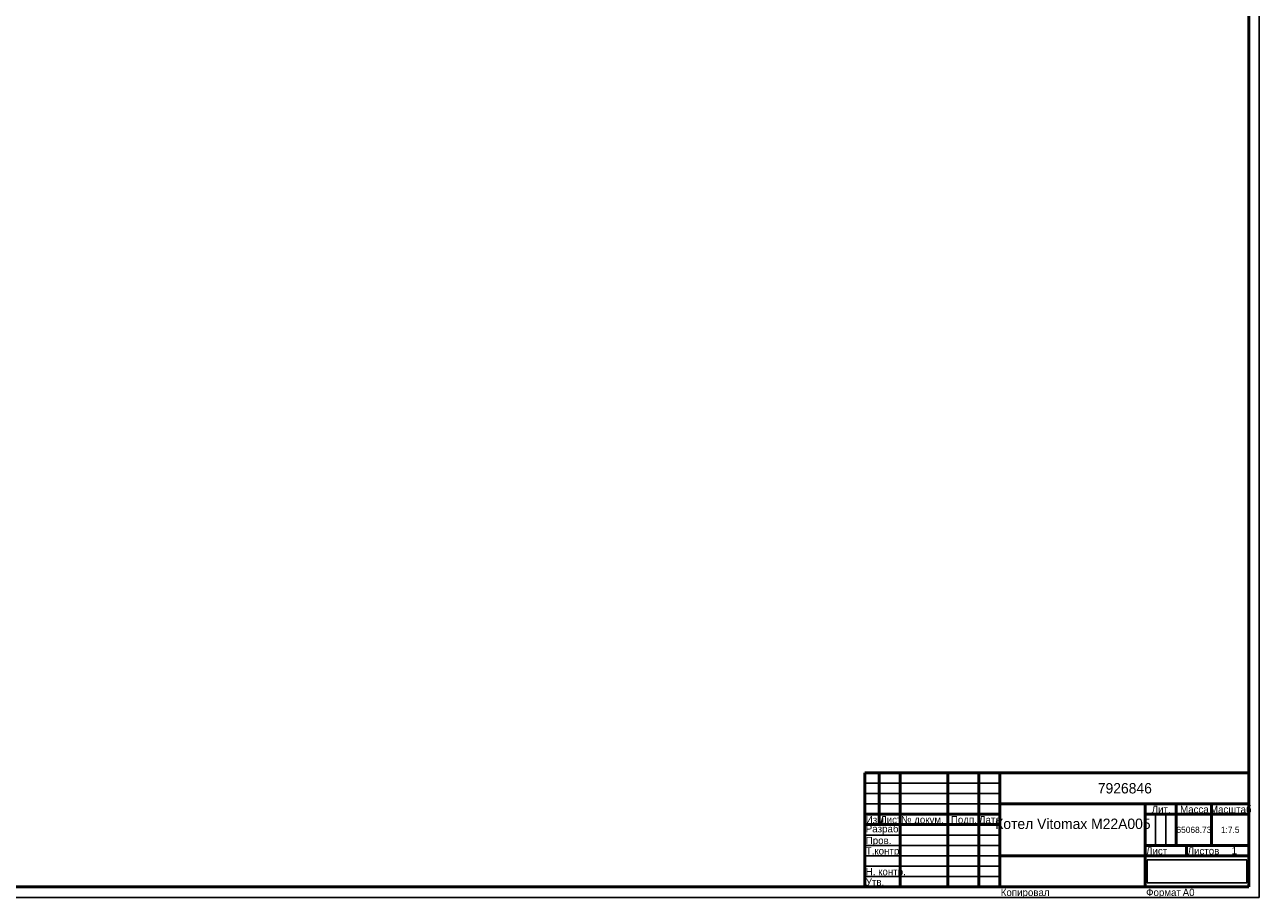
# Model space of a CAD drawing. Header units: millimetres. Extents: x 0 to 4827, y -183 to 841.
# Tile 2 of 6: x 594 to 1189, y 0 to 420. Entities that reach past the tile are written whole.
import ezdxf

# ---------------------------------------------------------------- set-up
doc = ezdxf.new("R2010")
doc.units = ezdxf.units.MM
picture_1 = doc.add_image_def('image1.png', size_in_pixel=(761, 160))

# ---------------------------------------------------------------- blocks, each defined once
blk = doc.blocks.new('_FR1Страница_1')
at = {"color": 7, "linetype": 'Continuous', "lineweight": 25}
for p, q in [((1189, 0), (1189, 841)), ((999, 55), (1064, 55)), ((999, 50), (1064, 50)), ((999, 45), (1064, 45)), ((1139, 40), (1139, 25)), ((1144, 40), (1144, 25)), ((999, 30), (1064, 30)), ((999, 25), (1064, 25)), ((999, 20), (1064, 20)), ((1134, 20), (1184, 20)), ((1154, 20), (1154, 20)), ((999, 15), (1064, 15)), ((999, 10), (1064, 10)), ((0, 0), (1189, 0))]:
    blk.add_line(p, q, dxfattribs=at)
at = {"color": 7, "linetype": 'Continuous', "lineweight": 50}
for p, q in [((1184, 836), (1184, 5)), ((999, 5), (999, 60)), ((999, 60), (1184, 60)), ((1006, 60), (1006, 35)), ((1016, 60), (1016, 5)), ((1039, 60), (1039, 5)), ((1054, 60), (1054, 5)), ((1064, 60), (1064, 5)), ((1064, 45), (1184, 45)), ((1134, 45), (1134, 5)), ((1149, 45), (1149, 25)), ((1166, 45), (1166, 25)), ((999, 40), (1064, 40)), ((1134, 40), (1184, 40)), ((999, 35), (1064, 35)), ((1134, 25), (1184, 25)), ((1154, 25), (1154, 20)), ((1064, 20), (1184, 20)), ((1184, 5), (20, 5))]:
    blk.add_line(p, q, dxfattribs=at)
at = {"color": 7}
for s, insert, char_height, width, attachment_point in [('{\\fT-FLEX Type A|b0|i0;\\l\\C250;\\P}', (1002.5, 59.125), 3.5, 8.75, 2), ('{\\fT-FLEX Type A|b0|i0;\\l\\C250;\\P}', (1002.5, 54.125), 3.5, 8.75, 2), ('{\\fT-FLEX Type A|b0|i0;\\l\\C250;\\P}', (1006, 59.125), 3.5, 11.75, 1), ('{\\fT-FLEX Type A|b0|i0;\\l\\C250;\\P}', (1006, 54.125), 3.5, 11.75, 1), ('{\\fT-FLEX Type A|b0|i0;\\l\\C250; \\P}', (1016, 59.125), 3.5, 24.75, 1), ('{\\fT-FLEX Type A|b0|i0;\\l\\C250; \\P}', (1016, 54.125), 3.5, 24.75, 1), ('{\\fT-FLEX Type A|b0|i0;\\l\\C250;\\P}', (1054, 59.125), 3.5, 11.75, 1), ('{\\fT-FLEX Type A|b0|i0;\\l\\C250;\\P}', (1054, 54.125), 3.5, 11.75, 1), ('\\pl0.5;{\\fT-FLEX Type A|b0|i0;\\l\\C250;7926846 \\P}', (1124, 52.5), 5, 122.5, 5), ('{\\fT-FLEX Type A|b0|i0;\\l\\C250;\\P}', (1002.5, 49.125), 3.5, 8.75, 2), ('{\\fT-FLEX Type A|b0|i0;\\l\\C250;\\P}', (1006, 49.125), 3.5, 11.75, 1), ('{\\fT-FLEX Type A|b0|i0;\\l\\C250; \\P}', (1016, 49.125), 3.5, 24.75, 1), ('{\\fT-FLEX Type A|b0|i0;\\l\\C250;\\P}', (1054, 49.125), 3.5, 11.75, 1), ('{\\fT-FLEX Type A|b0|i0;\\l\\C250; \\P}', (1002.5, 44.125), 3.5, 8.75, 2), ('{\\fT-FLEX Type A|b0|i0;\\l\\C250;\\P}', (1006, 44.125), 3.5, 11.75, 1), ('{\\fT-FLEX Type A|b0|i0;\\l\\C250; \\P}', (1016, 44.125), 3.5, 24.75, 1), ('{\\fT-FLEX Type A|b0|i0;\\l\\C250;\\P}', (1054, 44.125), 3.5, 11.75, 1), ('\\pl0.5;{\\fT-FLEX Type A|b0|i0;\\l\\C250;Лит.\\P}', (1141.5, 44.125), 3.5, 16.75, 2), ('\\pl0.5;{\\fT-FLEX Type A|b0|i0;\\l\\C250;Масса\\P}', (1157.5, 44.125), 3.5, 18.75, 2), ('\\pl0.5;{\\fT-FLEX Type A|b0|i0;\\l\\C250;Масштаб\\P}', (1175, 44.125), 3.5, 19.75, 2), ('\\pl0.5;{\\fT-FLEX Type A|b0|i0;\\l\\C250;Изм.\\H0.857143x;\\P}', (999, 39.125), 3.5, 8.75, 1), ('\\pl0.5;{\\fT-FLEX Type A|b0|i0;\\l\\C250;Лист\\H0.857143x;\\P}', (1006, 39.125), 3.5, 11.75, 1), ('\\pl0.5;{\\fT-FLEX Type A|b0|i0;\\l\\C250;№ докум.\\P}', (1016, 39.125), 3.5, 24.75, 1), ('\\pl0.5;{\\fT-FLEX Type A|b0|i0;\\l\\C250;Подп.\\P}', (1046.5, 39.125), 3.5, 16.75, 2), ('\\pl0.5;{\\fT-FLEX Type A|b0|i0;\\l\\C250;Дата\\H0.857143x;\\P}', (1059, 39.125), 3.5, 11.75, 2), ('\\pl0.5;{\\fT-FLEX Type A|b0|i0;\\l\\C250;Разраб.\\P}', (999, 32.5), 3.5, 18.75, 4), ('\\pl0.5;{\\fT-FLEX Type A|b0|i0;\\l\\C250;\\P}', (1016, 34.125), 3.5, 24.75, 1), ('\\pl0.5;{\\fT-FLEX Type A|b0|i0;\\l\\C250;\\H0.857143x;\\P}', (1054, 34.125), 3.5, 11.75, 1), ('{\\fT-FLEX Type A|b0|i0;\\l\\C250;65068.73\\P}', (1157.5, 32.5), 3, 18.5, 5), ('\\pl0.5;{\\fT-FLEX Type A|b0|i0;\\l\\C250;\\P}', (1157.5, 32.5), 3.5, 18.75, 5), ('{\\fT-FLEX Type A|b0|i0;\\l\\C250;1:7.5\\P}', (1175, 32.5), 3, 19.5, 5), ('\\pl0.5;{\\fT-FLEX Type A|b0|i0;\\l\\C250;\\H0.857143x;\\P}', (1175, 32.5), 3.5, 19.75, 5), ('\\pl0.5;{\\fT-FLEX Type A|b0|i0;\\l\\C250;Т.контр.\\P}', (999, 24.125), 3.5, 18.75, 1), ('\\pl0.5;{\\fT-FLEX Type A|b0|i0;\\l\\C250;Пров.\\P}', (999, 29.125), 3.5, 18.75, 1), ('\\pl0.5;{\\fT-FLEX Type A|b0|i0;\\l\\C250;\\P}', (1016, 29.125), 3.5, 24.75, 1), ('\\pl0.5;{\\fT-FLEX Type A|b0|i0;\\l\\C250;\\P}', (1016, 24.125), 3.5, 24.75, 1), ('\\pl0.5;{\\fT-FLEX Type A|b0|i0;\\l\\C250;\\P}', (1054, 29.125), 3.5, 11.75, 1), ('\\pl0.5;{\\fT-FLEX Type A|b0|i0;\\l\\C250;\\H0.857143x;\\P}', (1054, 24.125), 3.5, 11.75, 1), ('\\pl0.5;{\\fT-FLEX Type A|b0|i0;\\l\\C250;Лист\\P}', (1134, 24.125), 3.5, 11.75, 1), ('\\pl0.5;{\\fT-FLEX Type A|b0|i0;\\l\\C250;\\H0.857143x;\\P}', (1149, 24.125), 3.5, 11.75, 2), ('\\pl0.5;{\\fT-FLEX Type A|b0|i0;\\l\\C250;Листов\\P}', (1154, 24.125), 3.5, 17.75, 1), ('{\\fT-FLEX Type A|b0|i0;\\l\\C250;1\\P}', (1177, 22.5), 3.5, 15.75, 5), ('\\pl0.5;{\\fT-FLEX Type A|b0|i0;\\l\\C250;\\H0.857143x;\\P}', (1177, 24.125), 3.5, 15.75, 2), ('\\pl0.5;{\\fT-FLEX Type A|b0|i0;\\l\\C250;\\P}', (999, 19.125), 3.5, 18.75, 1), ('\\pl0.5;{\\fT-FLEX Type A|b0|i0;\\l\\C250;\\P}', (1016, 19.125), 3.5, 24.75, 1), ('\\pl0.5;{\\fT-FLEX Type A|b0|i0;\\l\\C250;\\P}', (1054, 19.125), 3.5, 11.75, 1), ('{\\fT-FLEX Type A|b0|i0;\\l\\C250;}', (1099, 20), 3, 71.5, 5), ('{\\fT-FLEX Type A|b0|i0;\\l\\C250;\\P}', (1149, 22.5), 3.5, 11.75, 5), ('\\pl0.5;{\\fT-FLEX Type A|b0|i0;\\l\\C250;Н. контр.\\P}', (999, 14.125), 3.5, 18.75, 1), ('\\pl0.5;{\\fT-FLEX Type A|b0|i0;\\l\\C250;\\P}', (1016, 14.125), 3.5, 24.75, 1), ('\\pl0.5;{\\fT-FLEX Type A|b0|i0;\\l\\C250;\\H0.857143x;\\P}', (1054, 14.125), 3.5, 11.75, 1), ('\\pl0.5;{\\fT-FLEX Type A|b0|i0;\\l\\C250;Утв.\\P}', (999, 9.125), 3.5, 18.75, 1), ('\\pl0.5;{\\fT-FLEX Type A|b0|i0;\\l\\C250;\\P}', (1016, 9.125), 3.5, 24.75, 1), ('\\pl0.5;{\\fT-FLEX Type A|b0|i0;\\l\\C250;\\H0.857143x;\\P}', (1054, 9.125), 3.5, 11.75, 1), ('\\pl0.5;{\\fT-FLEX Type A|b0|i0;\\l\\C250;Копировал\\P}', (1064, 4.125), 3.5, 23.566, 1), ('\\pl0.5;{\\fT-FLEX Type A|b0|i0;\\l\\C250;\\P}', (1085.816, 4.125), 3.5, 40.967, 1), ('\\pl0.5;{\\fT-FLEX Type A|b0|i0;\\l\\C250;Формат\\P}', (1134, 4.125), 3.5, 18.675, 1), ('\\pl0.5;{\\fT-FLEX Type A|b0|i0;\\l\\C250;\\P}', (1150.925, 4.125), 3.5, 9.825, 1), ('{\\fT-FLEX Type A|b0|i0;\\l\\C250;A0\\P}', (1154.963, 4.125), 3.5, 9.825, 2)]:
    blk.add_mtext(s, dxfattribs=dict(at, insert=insert, char_height=char_height, width=width, attachment_point=attachment_point))
at = {"color": 7, "insert": (1099, 32.5), "char_height": 5, "width": 72.5, "attachment_point": 5, "line_spacing_factor": 0.69}
blk.add_mtext('\\pl0.5;{\\fT-FLEX Type A|b0|i0;\\l\\C250;Котел Vitomax M22A005\\P\\P}', dxfattribs=at)
image = blk.add_image(picture_1, insert=(1135, 7), size_in_units=(48, 11))
image.dxf.flags = 11
blk = doc.blocks.new('Страница_1')
blk.add_blockref('_FR1Страница_1', (0, 0))

msp = doc.modelspace()

# ---------------------------------------------------------------- block references
msp.add_blockref('Страница_1', (0, 0))

doc.saveas('drawing.dxf')
